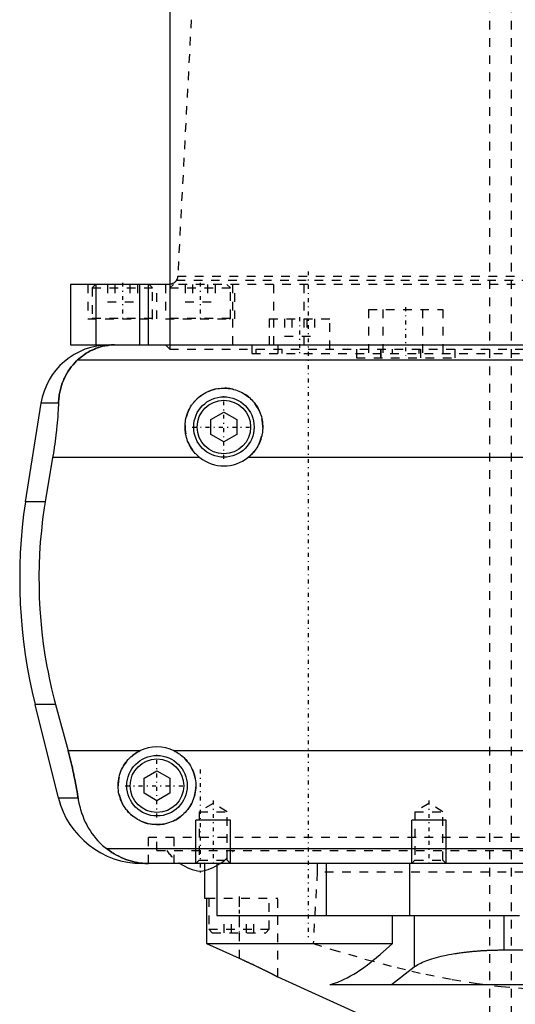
# Model space of a CAD drawing. Extents: x -88 to 88, y -510 to 213.
# Tile 2 of 6: x -62 to -5, y -435 to -321. Entities that reach past the tile are written whole.
import ezdxf

# ---------------------------------------------------------------- set-up
doc = ezdxf.new("R2010")
doc.units = 0
doc.linetypes.add('CENTER', pattern=[1.5, 0.45, -0.5, 0.05, -0.5])
doc.linetypes.add('DASHED', pattern=[2, 1, -1])
for name, color, linetype in [('AM_0', 7, 'CONTINUOUS'), ('AM_10', 7, 'CONTINUOUS'), ('AM_3', 7, 'DASHED'), ('AM_7', 7, 'CENTER')]:
    doc.layers.add(name, color=color, linetype=linetype)

msp = doc.modelspace()

# ---------------------------------------------------------------- linework, layer by layer
at = {"layer": 'AM_0', "color": 7, "linetype": 'CONTINUOUS'}
for p, q in [((-45, -239), (-45, -358.5)), ((-56.5, -351.5), (-56.5, -358.5)), ((-45, -351.5), (-56.5, -351.5)), ((-53.53, -358.5), (-53.53, -351.5)), ((-48.48, -358.5), (-48.48, -351.5)), ((-47.5, -358.5), (-47.5, -351.5)), ((-56.5, -358.5), (56.5, -358.5)), ((-55.69, -360.24), (55.69, -360.24)), ((-61.74, -376.66), (-59.93, -365.25)), ((-57.91, -365.25), (-59.93, -365.25)), ((-40.25, -367.13), (-38.75, -366.27)), ((-38.75, -366.27), (-37.25, -367.13)), ((-40.25, -368.87), (-40.25, -367.13)), ((-37.25, -367.13), (-37.25, -368.87)), ((-38.75, -369.73), (-40.25, -368.87)), ((-37.25, -368.87), (-38.75, -369.73)), ((-58.58, -371.53), (-59.46, -376.66)), ((-41.54, -371.53), (-58.58, -371.53)), ((35.96, -371.53), (-35.96, -371.53)), ((-59.46, -376.66), (-61.74, -376.66)), ((-57.91, -410.92), (-60.61, -400.11)), ((-58.24, -400.11), (-60.61, -400.11)), ((-58.24, -400.11), (-56.79, -405.47)), ((-48.5, -405.47), (-56.79, -405.47)), ((44.5, -405.47), (-44.5, -405.47)), ((-48, -408.63), (-46.5, -407.77)), ((-46.5, -407.77), (-45, -408.63)), ((-48, -410.37), (-48, -408.63)), ((-45, -408.63), (-45, -410.37)), ((-55.64, -410.92), (-57.91, -410.92)), ((-46.5, -411.23), (-48, -410.37)), ((-45, -410.37), (-46.5, -411.23)), ((-52.35, -416.76), (52.35, -416.76)), ((48.21, -418.5), (-48.21, -418.5)), ((-39.55, -418.74), (-39.55, -424.5)), ((-26.9, -418.5), (-26.9, -424.5)), ((-17.25, -418.5), (-17.25, -424.5)), ((-41, -419.3), (-41, -422.5)), ((-41, -422.5), (-40.75, -422.5)), ((-40.75, -422.5), (-40.75, -427.75)), ((-39.55, -424.5), (-4.5, -424.5)), ((-19.24, -427.75), (-19.24, -424.5)), ((-16.7, -424.5), (-16.7, -430.47)), ((-6.35, -424.5), (-6.35, -428.5)), ((-40.75, -427.75), (-19.24, -427.75)), ((-40.75, -427.75), (-37, -429.44)), ((-6.35, -428.5), (6.35, -428.5)), ((-19.33, -432.5), (-16.7, -430.47)), ((-32.5, -431.61), (-21.75, -436.5)), ((-26.48, -432.5), (26.48, -432.5))]:
    msp.add_line(p, q, dxfattribs=at)
for points in [[(-45, -351.5, 0), (-45.02, -351.5, 0), (-45.05, -351.5, 0), (-45.08, -351.5, 0), (-45.1, -351.5, 0)], [(-51.43, -358.5, 0), (-51.55, -358.5, 0), (-51.8, -358.51, 0), (-52.05, -358.53, 0), (-52.17, -358.55, 0), (-52.3, -358.56, 0), (-52.54, -358.61, 0), (-52.79, -358.66, 0), (-53.03, -358.72, 0), (-53.27, -358.8, 0), (-53.52, -358.88, 0), (-53.63, -358.93, 0), (-53.75, -358.98, 0), (-53.99, -359.09, 0), (-54.23, -359.2, 0), (-54.46, -359.33, 0), (-54.69, -359.47, 0), (-54.92, -359.63, 0), (-55.03, -359.71, 0), (-55.14, -359.79, 0), (-55.36, -359.96, 0), (-55.58, -360.15, 0), (-55.69, -360.24, 0)], [(-55.69, -360.24, 0), (-55.8, -360.35, 0), (-56.02, -360.57, 0), (-56.22, -360.79, 0), (-56.32, -360.91, 0), (-56.42, -361.03, 0), (-56.6, -361.28, 0), (-56.77, -361.53, 0), (-56.93, -361.79, 0), (-57.08, -362.06, 0), (-57.22, -362.34, 0), (-57.28, -362.48, 0), (-57.34, -362.63, 0), (-57.46, -362.92, 0), (-57.56, -363.21, 0), (-57.65, -363.51, 0), (-57.72, -363.82, 0), (-57.79, -364.13, 0), (-57.81, -364.29, 0), (-57.84, -364.44, 0), (-57.88, -364.76, 0), (-57.9, -365.09, 0), (-57.91, -365.25, 0)], [(-41.54, -371.53, 0), (-41.62, -371.47, 0), (-41.77, -371.33, 0), (-41.92, -371.19, 0), (-41.99, -371.12, 0), (-42.06, -371.05, 0), (-42.2, -370.89, 0), (-42.33, -370.73, 0), (-42.45, -370.56, 0), (-42.57, -370.39, 0), (-42.67, -370.2, 0), (-42.72, -370.11, 0), (-42.77, -370.02, 0), (-42.86, -369.82, 0), (-42.95, -369.63, 0), (-43.02, -369.43, 0), (-43.08, -369.23, 0), (-43.13, -369.02, 0), (-43.15, -368.92, 0), (-43.18, -368.82, 0), (-43.21, -368.61, 0), (-43.23, -368.41, 0), (-43.24, -368.31, 0), (-43.25, -368.21, 0), (-43.25, -368.01, 0), (-43.25, -367.81, 0), (-43.24, -367.71, 0), (-43.23, -367.61, 0), (-43.21, -367.41, 0), (-43.18, -367.2, 0), (-43.14, -367, 0), (-43.09, -366.8, 0), (-43.03, -366.6, 0), (-42.99, -366.51, 0), (-42.96, -366.41, 0), (-42.88, -366.22, 0), (-42.8, -366.03, 0), (-42.7, -365.84, 0), (-42.6, -365.67, 0), (-42.49, -365.49, 0), (-42.43, -365.41, 0), (-42.37, -365.33, 0), (-42.25, -365.17, 0), (-42.12, -365.02, 0), (-41.98, -364.87, 0), (-41.84, -364.73, 0), (-41.7, -364.6, 0), (-41.62, -364.53, 0), (-41.54, -364.47, 0), (-41.38, -364.35, 0), (-41.21, -364.23, 0), (-41.03, -364.12, 0), (-40.85, -364.02, 0), (-40.67, -363.93, 0), (-40.57, -363.88, 0), (-40.47, -363.84, 0), (-40.28, -363.77, 0), (-40.08, -363.7, 0), (-39.87, -363.64, 0), (-39.67, -363.6, 0), (-39.46, -363.56, 0), (-39.36, -363.54, 0), (-39.26, -363.53, 0), (-39.05, -363.51, 0), (-38.85, -363.5, 0), (-38.75, -363.5, 0), (-38.65, -363.5, 0), (-38.45, -363.51, 0), (-38.24, -363.53, 0), (-38.14, -363.54, 0), (-38.04, -363.56, 0), (-37.83, -363.6, 0), (-37.63, -363.64, 0), (-37.42, -363.7, 0), (-37.22, -363.77, 0), (-37.03, -363.84, 0), (-36.93, -363.88, 0), (-36.83, -363.93, 0), (-36.65, -364.02, 0), (-36.47, -364.12, 0), (-36.29, -364.23, 0), (-36.12, -364.35, 0), (-35.96, -364.47, 0), (-35.88, -364.53, 0), (-35.8, -364.6, 0), (-35.66, -364.73, 0), (-35.52, -364.87, 0), (-35.38, -365.02, 0), (-35.25, -365.17, 0), (-35.13, -365.33, 0), (-35.07, -365.41, 0), (-35.01, -365.49, 0), (-34.9, -365.67, 0), (-34.8, -365.84, 0), (-34.7, -366.03, 0), (-34.62, -366.22, 0), (-34.54, -366.41, 0), (-34.51, -366.51, 0), (-34.47, -366.6, 0), (-34.41, -366.8, 0), (-34.36, -367, 0), (-34.32, -367.2, 0), (-34.29, -367.41, 0), (-34.27, -367.61, 0), (-34.26, -367.71, 0), (-34.25, -367.81, 0), (-34.25, -368.01, 0), (-34.25, -368.21, 0), (-34.26, -368.31, 0), (-34.27, -368.41, 0), (-34.29, -368.61, 0), (-34.32, -368.82, 0), (-34.35, -368.92, 0), (-34.37, -369.02, 0), (-34.42, -369.23, 0), (-34.48, -369.43, 0), (-34.55, -369.63, 0), (-34.64, -369.82, 0), (-34.73, -370.02, 0), (-34.78, -370.11, 0), (-34.83, -370.2, 0), (-34.93, -370.39, 0), (-35.05, -370.56, 0), (-35.17, -370.73, 0), (-35.3, -370.89, 0), (-35.44, -371.05, 0), (-35.51, -371.12, 0), (-35.58, -371.19, 0), (-35.73, -371.33, 0), (-35.88, -371.47, 0), (-35.96, -371.53, 0)], [(-57.91, -365.25, 0), (-57.92, -365.42, 0), (-57.94, -365.77, 0), (-57.96, -366.12, 0), (-57.97, -366.3, 0), (-57.98, -366.47, 0), (-58, -366.83, 0), (-58.03, -367.18, 0), (-58.06, -367.53, 0), (-58.09, -367.88, 0), (-58.13, -368.23, 0), (-58.15, -368.41, 0), (-58.17, -368.59, 0), (-58.21, -368.94, 0), (-58.25, -369.28, 0), (-58.29, -369.63, 0), (-58.34, -369.98, 0), (-58.39, -370.32, 0), (-58.42, -370.49, 0), (-58.44, -370.66, 0), (-58.5, -371.01, 0), (-58.55, -371.36, 0), (-58.58, -371.53, 0)], [(-59.46, -376.66, 0), (-59.56, -377.33, 0), (-59.74, -378.67, 0), (-59.89, -380.01, 0), (-59.96, -380.68, 0), (-60.01, -381.34, 0), (-60.09, -382.66, 0), (-60.15, -383.96, 0), (-60.17, -385.22, 0), (-60.16, -386.47, 0), (-60.13, -387.75, 0), (-60.1, -388.4, 0), (-60.06, -389.06, 0), (-59.96, -390.39, 0), (-59.83, -391.73, 0), (-59.66, -393.07, 0), (-59.47, -394.4, 0), (-59.24, -395.72, 0), (-59.11, -396.38, 0), (-58.98, -397.02, 0), (-58.7, -398.29, 0), (-58.4, -399.51, 0), (-58.24, -400.11, 0)], [(-56.79, -405.47, 0), (-56.75, -405.62, 0), (-56.67, -405.93, 0), (-56.59, -406.23, 0), (-56.55, -406.38, 0), (-56.52, -406.54, 0), (-56.44, -406.84, 0), (-56.37, -407.14, 0), (-56.3, -407.43, 0), (-56.23, -407.73, 0), (-56.17, -408.03, 0), (-56.14, -408.18, 0), (-56.11, -408.33, 0), (-56.04, -408.63, 0), (-55.98, -408.94, 0), (-55.92, -409.24, 0), (-55.87, -409.54, 0), (-55.81, -409.85, 0), (-55.79, -410, 0), (-55.76, -410.15, 0), (-55.71, -410.46, 0), (-55.66, -410.77, 0), (-55.64, -410.92, 0)], [(-44.5, -405.47, 0), (-44.4, -405.52, 0), (-44.2, -405.63, 0), (-44, -405.76, 0), (-43.91, -405.82, 0), (-43.82, -405.89, 0), (-43.64, -406.03, 0), (-43.47, -406.17, 0), (-43.31, -406.32, 0), (-43.16, -406.48, 0), (-43.02, -406.65, 0), (-42.95, -406.74, 0), (-42.88, -406.83, 0), (-42.75, -407.02, 0), (-42.63, -407.21, 0), (-42.51, -407.41, 0), (-42.41, -407.62, 0), (-42.32, -407.83, 0), (-42.28, -407.94, 0), (-42.24, -408.05, 0), (-42.17, -408.26, 0), (-42.12, -408.49, 0), (-42.09, -408.6, 0), (-42.07, -408.71, 0), (-42.04, -408.93, 0), (-42.01, -409.15, 0), (-42.01, -409.26, 0), (-42, -409.37, 0), (-42, -409.58, 0), (-42.01, -409.8, 0), (-42.03, -410.01, 0), (-42.06, -410.23, 0), (-42.1, -410.45, 0), (-42.13, -410.56, 0), (-42.15, -410.67, 0), (-42.22, -410.88, 0), (-42.29, -411.09, 0), (-42.38, -411.3, 0), (-42.47, -411.5, 0), (-42.57, -411.7, 0), (-42.63, -411.79, 0), (-42.69, -411.89, 0), (-42.81, -412.07, 0), (-42.94, -412.25, 0), (-43.07, -412.42, 0), (-43.22, -412.58, 0), (-43.37, -412.73, 0), (-43.44, -412.8, 0), (-43.52, -412.87, 0), (-43.69, -413.01, 0), (-43.86, -413.15, 0), (-44.05, -413.27, 0), (-44.24, -413.39, 0), (-44.43, -413.5, 0), (-44.54, -413.55, 0), (-44.64, -413.6, 0), (-44.85, -413.69, 0), (-45.06, -413.76, 0), (-45.28, -413.83, 0), (-45.5, -413.89, 0), (-45.72, -413.93, 0), (-45.84, -413.95, 0), (-45.95, -413.97, 0), (-46.17, -413.99, 0), (-46.39, -414, 0), (-46.5, -414, 0), (-46.61, -414, 0), (-46.83, -413.99, 0), (-47.05, -413.97, 0), (-47.16, -413.95, 0), (-47.28, -413.93, 0), (-47.5, -413.89, 0), (-47.72, -413.83, 0), (-47.94, -413.76, 0), (-48.15, -413.69, 0), (-48.36, -413.6, 0), (-48.46, -413.55, 0), (-48.57, -413.5, 0), (-48.76, -413.39, 0), (-48.95, -413.27, 0), (-49.14, -413.15, 0), (-49.31, -413.01, 0), (-49.48, -412.87, 0), (-49.56, -412.8, 0), (-49.63, -412.73, 0), (-49.78, -412.58, 0), (-49.93, -412.42, 0), (-50.06, -412.25, 0), (-50.19, -412.07, 0), (-50.31, -411.89, 0), (-50.37, -411.79, 0), (-50.43, -411.7, 0), (-50.53, -411.5, 0), (-50.62, -411.3, 0), (-50.71, -411.09, 0), (-50.78, -410.88, 0), (-50.85, -410.67, 0), (-50.87, -410.56, 0), (-50.9, -410.45, 0), (-50.94, -410.23, 0), (-50.97, -410.01, 0), (-50.99, -409.8, 0), (-51, -409.58, 0), (-51, -409.37, 0), (-50.99, -409.26, 0), (-50.99, -409.15, 0), (-50.96, -408.93, 0), (-50.93, -408.71, 0), (-50.91, -408.6, 0), (-50.88, -408.49, 0), (-50.83, -408.26, 0), (-50.76, -408.05, 0), (-50.72, -407.94, 0), (-50.68, -407.83, 0), (-50.59, -407.62, 0), (-50.49, -407.41, 0), (-50.37, -407.21, 0), (-50.25, -407.02, 0), (-50.12, -406.83, 0), (-50.05, -406.74, 0), (-49.98, -406.65, 0), (-49.84, -406.48, 0), (-49.69, -406.32, 0), (-49.53, -406.17, 0), (-49.36, -406.03, 0), (-49.18, -405.89, 0), (-49.09, -405.82, 0), (-49, -405.76, 0), (-48.8, -405.63, 0), (-48.6, -405.52, 0), (-48.5, -405.47, 0)], [(-55.64, -410.92, 0), (-55.61, -411.12, 0), (-55.53, -411.5, 0), (-55.45, -411.89, 0), (-55.4, -412.08, 0), (-55.34, -412.26, 0), (-55.23, -412.63, 0), (-55.1, -413, 0), (-54.96, -413.35, 0), (-54.8, -413.7, 0), (-54.63, -414.04, 0), (-54.54, -414.21, 0), (-54.45, -414.37, 0), (-54.25, -414.69, 0), (-54.04, -415.01, 0), (-53.81, -415.31, 0), (-53.58, -415.6, 0), (-53.33, -415.88, 0), (-53.2, -416.01, 0), (-53.06, -416.14, 0), (-52.79, -416.4, 0), (-52.5, -416.64, 0), (-52.35, -416.76, 0)], [(-52.35, -416.76, 0), (-52.22, -416.85, 0), (-51.97, -417.04, 0), (-51.71, -417.21, 0), (-51.58, -417.29, 0), (-51.45, -417.37, 0), (-51.19, -417.52, 0), (-50.92, -417.66, 0), (-50.66, -417.79, 0), (-50.39, -417.91, 0), (-50.12, -418.02, 0), (-49.98, -418.07, 0), (-49.84, -418.11, 0), (-49.57, -418.2, 0), (-49.3, -418.27, 0), (-49.02, -418.34, 0), (-48.75, -418.39, 0), (-48.47, -418.44, 0), (-48.33, -418.45, 0), (-48.19, -418.47, 0), (-47.91, -418.49, 0), (-47.63, -418.5, 0), (-47.49, -418.5, 0)], [(-26.48, -432.5, 0), (-26.3, -432.45, 0), (-25.93, -432.34, 0), (-25.57, -432.21, 0), (-25.39, -432.14, 0), (-25.21, -432.06, 0), (-24.84, -431.89, 0), (-24.47, -431.71, 0), (-24.09, -431.51, 0), (-23.71, -431.29, 0), (-23.33, -431.05, 0), (-23.13, -430.93, 0), (-22.93, -430.79, 0), (-22.54, -430.52, 0), (-22.13, -430.22, 0), (-20.64, -429.01, 0), (-19.24, -427.75, 0)], [(-37, -429.44, 0), (-36.97, -429.46, 0), (-36.91, -429.49, 0), (-36.84, -429.51, 0), (-36.81, -429.53, 0), (-36.78, -429.54, 0), (-36.72, -429.57, 0), (-36.66, -429.6, 0), (-36.6, -429.63, 0), (-36.54, -429.65, 0), (-36.48, -429.68, 0), (-36.45, -429.69, 0), (-36.42, -429.71, 0), (-36.36, -429.74, 0), (-36.3, -429.76, 0), (-36.24, -429.79, 0), (-36.18, -429.82, 0), (-36.12, -429.85, 0), (-36.09, -429.86, 0), (-36.06, -429.88, 0), (-36, -429.9, 0), (-35.93, -429.93, 0), (-35.9, -429.95, 0), (-35.87, -429.96, 0), (-35.81, -429.99, 0), (-35.75, -430.02, 0), (-35.72, -430.03, 0), (-35.69, -430.05, 0), (-35.63, -430.07, 0), (-35.57, -430.1, 0), (-35.51, -430.13, 0), (-35.45, -430.16, 0), (-35.39, -430.19, 0), (-35.36, -430.2, 0), (-35.33, -430.22, 0), (-35.27, -430.24, 0), (-35.21, -430.27, 0), (-35.15, -430.3, 0), (-35.09, -430.33, 0), (-35.03, -430.36, 0), (-35, -430.37, 0), (-34.97, -430.38, 0), (-34.92, -430.41, 0), (-34.86, -430.44, 0), (-34.8, -430.47, 0), (-34.74, -430.49, 0), (-34.69, -430.52, 0), (-34.66, -430.54, 0), (-34.63, -430.55, 0), (-34.58, -430.58, 0), (-34.52, -430.6, 0), (-34.47, -430.63, 0), (-34.41, -430.65, 0), (-34.36, -430.68, 0), (-34.33, -430.69, 0), (-34.31, -430.71, 0), (-34.26, -430.73, 0), (-34.2, -430.76, 0), (-34.15, -430.78, 0), (-34.1, -430.81, 0), (-34.05, -430.83, 0), (-34.03, -430.84, 0), (-34.01, -430.85, 0), (-33.96, -430.88, 0), (-33.91, -430.9, 0), (-33.89, -430.91, 0), (-33.86, -430.92, 0), (-33.82, -430.95, 0), (-33.77, -430.97, 0), (-33.75, -430.98, 0), (-33.73, -430.99, 0), (-33.69, -431.01, 0), (-33.64, -431.03, 0), (-33.6, -431.05, 0), (-33.56, -431.07, 0), (-33.52, -431.09, 0), (-33.5, -431.1, 0), (-33.48, -431.11, 0), (-33.44, -431.13, 0), (-33.4, -431.15, 0), (-33.36, -431.17, 0), (-33.32, -431.19, 0), (-33.29, -431.21, 0), (-33.27, -431.22, 0), (-33.25, -431.23, 0), (-33.21, -431.25, 0), (-33.18, -431.27, 0), (-33.14, -431.28, 0), (-33.11, -431.3, 0), (-33.07, -431.32, 0), (-33.06, -431.33, 0), (-33.04, -431.34, 0), (-33.01, -431.35, 0), (-32.98, -431.37, 0), (-32.95, -431.38, 0), (-32.92, -431.4, 0), (-32.89, -431.41, 0), (-32.88, -431.42, 0), (-32.86, -431.43, 0), (-32.84, -431.44, 0), (-32.81, -431.45, 0), (-32.79, -431.47, 0), (-32.76, -431.48, 0), (-32.74, -431.49, 0), (-32.73, -431.5, 0), (-32.72, -431.5, 0), (-32.7, -431.51, 0), (-32.68, -431.52, 0), (-32.67, -431.53, 0), (-32.66, -431.53, 0), (-32.64, -431.54, 0), (-32.62, -431.55, 0), (-32.62, -431.55, 0), (-32.61, -431.56, 0), (-32.59, -431.57, 0), (-32.58, -431.57, 0), (-32.57, -431.58, 0), (-32.56, -431.58, 0), (-32.55, -431.59, 0), (-32.54, -431.59, 0), (-32.54, -431.59, 0), (-32.53, -431.6, 0), (-32.52, -431.6, 0), (-32.52, -431.61, 0), (-32.51, -431.61, 0), (-32.51, -431.61, 0), (-32.5, -431.61, 0), (-32.5, -431.61, 0), (-32.5, -431.61, 0), (-32.5, -431.61, 0), (-32.5, -431.61, 0)], [(-16.7, -430.47, 0), (-16.57, -430.37, 0), (-16.28, -430.19, 0), (-15.94, -430.01, 0), (-15.75, -429.92, 0), (-15.55, -429.84, 0), (-15.12, -429.67, 0), (-14.65, -429.52, 0), (-14.14, -429.37, 0), (-13.59, -429.23, 0), (-13.01, -429.1, 0), (-12.71, -429.04, 0), (-12.4, -428.99, 0), (-12.02, -428.92, 0), (-11.92, -428.91, 0), (-11.81, -428.89, 0), (-11.75, -428.88, 0), (-11.7, -428.87, 0), (-11.59, -428.86, 0), (-11.48, -428.84, 0), (-11.37, -428.82, 0), (-11.25, -428.81, 0), (-11.14, -428.79, 0), (-11.09, -428.79, 0), (-11.03, -428.78, 0), (-10.92, -428.77, 0), (-10.8, -428.75, 0), (-10.69, -428.74, 0), (-10.57, -428.73, 0), (-10.45, -428.71, 0), (-10.4, -428.71, 0), (-10.34, -428.7, 0), (-10.22, -428.69, 0), (-10.1, -428.68, 0), (-9.98, -428.67, 0), (-9.87, -428.65, 0), (-9.75, -428.64, 0), (-9.69, -428.64, 0), (-9.63, -428.63, 0), (-9.51, -428.62, 0), (-9.39, -428.61, 0), (-9.27, -428.61, 0), (-9.14, -428.6, 0), (-9.02, -428.59, 0), (-8.96, -428.58, 0), (-8.9, -428.58, 0), (-8.78, -428.57, 0), (-8.66, -428.57, 0), (-8.59, -428.56, 0), (-8.53, -428.56, 0), (-8.41, -428.55, 0), (-8.29, -428.55, 0), (-8.22, -428.54, 0), (-8.16, -428.54, 0), (-8.04, -428.53, 0), (-7.91, -428.53, 0), (-7.79, -428.53, 0), (-7.67, -428.52, 0), (-7.54, -428.52, 0), (-7.48, -428.52, 0), (-7.42, -428.51, 0), (-7.29, -428.51, 0), (-7.17, -428.51, 0), (-7.04, -428.51, 0), (-6.91, -428.5, 0), (-6.79, -428.5, 0), (-6.73, -428.5, 0), (-6.66, -428.5, 0), (-6.54, -428.5, 0), (-6.41, -428.5, 0), (-6.35, -428.5, 0)]]:
    msp.add_polyline3d(points, dxfattribs=at)
for centre, radius in [((-38.75, -368), 3.5), ((-38.75, -368), 3.1), ((-46.5, -409.5), 3.5), ((-46.5, -409.5), 3.1)]:
    msp.add_circle(centre, radius, dxfattribs=at)
for centre, radius, start, end in [((-52.03, -366.5), 8, 90, 171), ((-38.75, -368), 4.5, 231.7104, 308.2896), ((-2.4, -385.56), 60, 171.4687, 194.0361), ((-46.5, -409.5), 4.5, 63.6372, 116.3628), ((-48.21, -408.5), 10, 194, 270), ((-40.68, -413.8), 5.66, 236.1387, 261.6499), ((-42.32, -413.8), 5.66, 278.3501, 303.8613)]:
    msp.add_arc(centre, radius, start, end, dxfattribs=at)
at = {"layer": 'AM_10', "color": 7, "linetype": 'CONTINUOUS'}
for p, q in [((-38, -413.5), (-42, -413.5)), ((-42, -418.5), (-42, -413.5)), ((-38, -418.5), (-38, -413.5)), ((-13, -413.5), (-17, -413.5)), ((-17, -418.5), (-17, -413.5)), ((-13, -418.5), (-13, -413.5))]:
    msp.add_line(p, q, dxfattribs=at)
at = {"layer": 'AM_3', "color": 6, "linetype": 'DASHED'}
for p, q in [((-8, -179), (-8, -450.5)), ((-5.5, -179), (-5.5, -494)), ((-37.81, -231), (-44.1, -350.55)), ((-44.1, -350.55), (44.1, -350.55)), ((-54.5, -351.5), (-54.5, -355.5)), ((-53.6, -351.5), (-54, -351.9)), ((-54, -351.9), (-54, -355.4)), ((-54, -351.9), (-47, -351.9)), ((-52.23, -351.5), (-52.23, -353.5)), ((-51.37, -351.5), (-51.37, -353.5)), ((-49.63, -351.5), (-49.63, -353.5)), ((-48.77, -351.5), (-48.77, -353.5)), ((-47, -351.9), (-47.4, -351.5)), ((-47, -355.4), (-47, -351.9)), ((-46.5, -355.5), (-46.5, -351.5)), ((-45.5, -351.5), (-45.5, -355.5)), ((-44.6, -351.5), (-45, -351.9)), ((45, -351.5), (-45, -351.5)), ((-45, -351.9), (-38, -351.9)), ((-44.24, -351.01), (44.24, -351.01)), ((-43.23, -351.5), (-43.23, -353.5)), ((-42.37, -351.5), (-42.37, -353.5)), ((-40.63, -351.5), (-40.63, -353.5)), ((-39.77, -351.5), (-39.77, -353.5)), ((-38, -351.9), (-38.4, -351.5)), ((-38, -355.4), (-38, -351.9)), ((-37.72, -358.5), (-37.72, -351.5)), ((-37.5, -355.5), (-37.5, -351.5)), ((-32.96, -358.5), (-32.96, -351.5)), ((-29.46, -358.5), (-29.46, -351.5)), ((-52.23, -353.5), (-48.77, -353.5)), ((-43.23, -353.5), (-39.77, -353.5)), ((-54, -355.4), (-47, -355.4)), ((-45, -355.4), (-38, -355.4)), ((-22, -354.4), (-22, -360)), ((-22, -354.4), (-13.4, -354.4)), ((-20.35, -354.4), (-20.35, -360)), ((-20.34, -354.4), (-20.34, -360)), ((-15.75, -354.4), (-15.75, -360)), ((-15.74, -354.4), (-15.74, -360)), ((-13.4, -354.4), (-13.4, -360)), ((-54.5, -355.5), (-46.5, -355.5)), ((-45.5, -355.5), (-37.5, -355.5)), ((-33.5, -355.5), (-33.5, -359)), ((-33.5, -355.5), (-26.5, -355.5)), ((-31.73, -355.5), (-31.73, -357.5)), ((-30.87, -355.5), (-30.87, -357.5)), ((-29.13, -355.5), (-29.13, -357.5)), ((-28.27, -355.5), (-28.27, -357.5)), ((-26.5, -359), (-26.5, -355.5)), ((-31.73, -357.5), (-28.27, -357.5)), ((-45.5, -358.5), (-45, -359)), ((-45, -358.5), (-45, -359)), ((-35.5, -358.5), (-35.5, -359.5)), ((-32.5, -358.5), (-32.5, -359.5)), ((-45, -359), (45, -359)), ((-35.5, -359.5), (35.5, -359.5)), ((-35, -359.5), (-35, -359)), ((-32, -359.5), (-32, -359)), ((-23.4, -359), (-23.4, -360)), ((-20.6, -359), (-20.6, -360)), ((-20.58, -359), (-20.58, -360)), ((-19.25, -359), (-19.25, -359.5)), ((-16.15, -359.5), (-16.15, -359)), ((-16, -359), (-16, -360)), ((-15.98, -359), (-15.98, -360)), ((-12, -359), (-12, -360)), ((-23.4, -360), (-12, -360)), ((-40, -411.56), (-41.62, -412.5)), ((-38.38, -412.5), (-40, -411.56)), ((-15, -411.56), (-16.62, -412.5)), ((-13.38, -412.5), (-15, -411.56)), ((-41.62, -412.5), (-41.62, -418.12)), ((-41.62, -412.5), (-38.38, -412.5)), ((-38.38, -418.12), (-38.38, -412.5)), ((-16.62, -412.5), (-16.62, -418.12)), ((-16.62, -412.5), (-13.38, -412.5)), ((-13.38, -418.12), (-13.38, -412.5)), ((-47.5, -418.5), (-47.5, -415.5)), ((47.5, -415.5), (-47.5, -415.5)), ((-46.5, -417), (-46.5, -415.5)), ((-44.5, -418.5), (-44.5, -415.5)), ((-46.5, -417), (46.5, -417)), ((-41.62, -418.12), (-42, -418.5)), ((-41.62, -418.12), (-38.38, -418.12)), ((-41, -418.5), (-41, -419.3)), ((-39.55, -418.5), (-39.55, -418.74)), ((-38, -418.5), (-38.38, -418.12)), ((-27.95, -418.5), (-27.95, -419.5)), ((-16.62, -418.12), (-17, -418.5)), ((-16.62, -418.12), (-13.38, -418.12)), ((-13, -418.5), (-13.38, -418.12)), ((-27.95, -419.5), (-28.4, -427.75)), ((27.95, -419.5), (-27.95, -419.5)), ((-40.75, -422.5), (-32.5, -422.5)), ((-40.5, -422.5), (-40.5, -426.1)), ((-37, -422.5), (-37, -429.44)), ((-33.5, -426.1), (-33.5, -422.5)), ((-32.5, -431.61), (-32.5, -422.5)), ((-38.73, -426.5), (-38.73, -424.5)), ((-37.87, -426.5), (-37.87, -424.5)), ((-36.13, -426.5), (-36.13, -424.5)), ((-35.27, -426.5), (-35.27, -424.5)), ((-40.5, -426.1), (-40.1, -426.5)), ((-40.5, -426.1), (-33.5, -426.1)), ((-40.1, -426.5), (-33.9, -426.5)), ((-33.9, -426.5), (-33.5, -426.1))]:
    msp.add_line(p, q, dxfattribs=at)
for points in [[(-44.1, -350.55, 0), (-44.1, -350.57, 0), (-44.1, -350.59, 0), (-44.11, -350.62, 0), (-44.11, -350.63, 0), (-44.11, -350.65, 0), (-44.11, -350.67, 0), (-44.12, -350.7, 0), (-44.12, -350.73, 0), (-44.13, -350.75, 0), (-44.14, -350.78, 0), (-44.14, -350.79, 0), (-44.15, -350.8, 0), (-44.15, -350.83, 0), (-44.16, -350.86, 0), (-44.17, -350.88, 0), (-44.18, -350.91, 0), (-44.2, -350.93, 0), (-44.2, -350.94, 0), (-44.21, -350.95, 0), (-44.22, -350.98, 0), (-44.23, -351, 0), (-44.24, -351.01, 0)], [(-44.24, -351.01, 0), (-44.24, -351.02, 0), (-44.25, -351.02, 0), (-44.25, -351.03, 0), (-44.25, -351.04, 0), (-44.26, -351.04, 0), (-44.26, -351.05, 0), (-44.27, -351.06, 0), (-44.27, -351.06, 0), (-44.28, -351.07, 0), (-44.28, -351.08, 0), (-44.29, -351.08, 0), (-44.29, -351.09, 0), (-44.29, -351.09, 0), (-44.3, -351.1, 0), (-44.31, -351.11, 0), (-44.31, -351.12, 0), (-44.32, -351.12, 0), (-44.32, -351.13, 0), (-44.32, -351.13, 0), (-44.33, -351.14, 0), (-44.34, -351.15, 0), (-44.34, -351.15, 0), (-44.34, -351.15, 0), (-44.35, -351.16, 0), (-44.35, -351.17, 0), (-44.36, -351.17, 0), (-44.36, -351.18, 0), (-44.37, -351.18, 0), (-44.37, -351.19, 0), (-44.38, -351.2, 0), (-44.39, -351.2, 0), (-44.39, -351.21, 0), (-44.4, -351.21, 0), (-44.4, -351.22, 0), (-44.41, -351.22, 0), (-44.41, -351.23, 0), (-44.44, -351.25, 0), (-44.48, -351.28, 0), (-44.52, -351.32, 0), (-44.56, -351.34, 0), (-44.58, -351.36, 0), (-44.6, -351.37, 0), (-44.65, -351.39, 0), (-44.69, -351.41, 0), (-44.74, -351.43, 0), (-44.79, -351.45, 0), (-44.83, -351.46, 0), (-44.86, -351.47, 0), (-44.88, -351.48, 0), (-44.93, -351.49, 0), (-44.98, -351.49, 0), (-45, -351.5, 0)], [(-55.69, -360.24, 0), (-55.58, -360.15, 0), (-55.36, -359.96, 0), (-55.14, -359.79, 0), (-55.03, -359.71, 0), (-54.92, -359.63, 0), (-54.69, -359.47, 0), (-54.46, -359.33, 0), (-54.23, -359.2, 0), (-53.99, -359.09, 0), (-53.75, -358.98, 0), (-53.63, -358.93, 0), (-53.52, -358.88, 0), (-53.27, -358.8, 0), (-53.03, -358.72, 0), (-52.79, -358.66, 0), (-52.54, -358.61, 0), (-52.3, -358.56, 0), (-52.17, -358.55, 0), (-52.05, -358.53, 0), (-51.8, -358.51, 0), (-51.55, -358.5, 0), (-51.43, -358.5, 0)], [(-57.91, -365.25, 0), (-57.9, -365.09, 0), (-57.88, -364.76, 0), (-57.84, -364.44, 0), (-57.81, -364.29, 0), (-57.79, -364.13, 0), (-57.72, -363.82, 0), (-57.65, -363.51, 0), (-57.56, -363.21, 0), (-57.46, -362.92, 0), (-57.34, -362.62, 0), (-57.28, -362.48, 0), (-57.22, -362.34, 0), (-57.08, -362.06, 0), (-56.93, -361.79, 0), (-56.77, -361.53, 0), (-56.6, -361.28, 0), (-56.42, -361.03, 0), (-56.32, -360.91, 0), (-56.22, -360.79, 0), (-56.02, -360.57, 0), (-55.8, -360.35, 0), (-55.69, -360.24, 0)], [(-55.64, -410.92, 0), (-55.66, -410.77, 0), (-55.71, -410.46, 0), (-55.76, -410.15, 0), (-55.79, -410, 0), (-55.81, -409.85, 0), (-55.87, -409.54, 0), (-55.92, -409.24, 0), (-55.98, -408.94, 0), (-56.04, -408.63, 0), (-56.11, -408.33, 0), (-56.14, -408.18, 0), (-56.17, -408.03, 0), (-56.23, -407.73, 0), (-56.3, -407.43, 0), (-56.37, -407.14, 0), (-56.44, -406.84, 0), (-56.52, -406.54, 0), (-56.55, -406.38, 0), (-56.59, -406.23, 0), (-56.67, -405.93, 0), (-56.75, -405.62, 0), (-56.79, -405.47, 0)], [(-47.49, -418.5, 0), (-47.63, -418.5, 0), (-47.91, -418.49, 0), (-48.19, -418.47, 0), (-48.33, -418.45, 0), (-48.47, -418.44, 0), (-48.75, -418.39, 0), (-49.02, -418.34, 0), (-49.3, -418.27, 0), (-49.57, -418.2, 0), (-49.84, -418.11, 0), (-49.98, -418.07, 0), (-50.12, -418.02, 0), (-50.39, -417.91, 0), (-50.66, -417.79, 0), (-50.92, -417.66, 0), (-51.19, -417.52, 0), (-51.45, -417.37, 0), (-51.58, -417.29, 0), (-51.71, -417.21, 0), (-51.97, -417.04, 0), (-52.22, -416.85, 0), (-52.35, -416.76, 0)], [(-28.4, -427.75, 0), (-26.25, -428.43, 0), (-22.28, -429.59, 0), (-18.68, -430.54, 0), (-17, -430.95, 0), (-15.38, -431.31, 0), (-12.31, -431.92, 0), (-9.41, -432.39, 0), (-6.64, -432.73, 0), (-3.95, -432.95, 0), (-1.31, -433.06, 0), (0, -433.07, 0), (1.31, -433.06, 0), (3.95, -432.95, 0), (6.64, -432.73, 0), (9.41, -432.39, 0), (12.31, -431.92, 0), (15.38, -431.31, 0), (17, -430.95, 0), (18.68, -430.54, 0), (22.28, -429.59, 0), (26.25, -428.43, 0), (28.4, -427.75, 0)]]:
    msp.add_polyline3d(points, dxfattribs=at)
for centre, radius, start, end in [((-53.9, -355.4), 0.1, 180, 270), ((-47.1, -355.4), 0.1, 270, 0), ((-44.9, -355.4), 0.1, 180, 270), ((-38.1, -355.4), 0.1, 270, 0), ((-38.75, -368), 4.5, 308.2896, 231.7104), ((-46.5, -409.5), 4.5, 116.3628, 63.6372), ((-40.68, -413.8), 5.66, 214.4281, 236.1387), ((-42.32, -413.8), 5.66, 303.8613, 325.5719)]:
    msp.add_arc(centre, radius, start, end, dxfattribs=at)
at = {"layer": 'AM_7', "color": 4, "linetype": 'CENTER'}
for p, q in [((-29, -350), (-29, -427)), ((-50.5, -351.3), (-50.5, -355.7)), ((-41.5, -351.3), (-41.5, -355.7)), ((-17.7, -354.14), (-17.7, -359.75)), ((-30, -355.3), (-30, -359.7)), ((-38.75, -371.68), (-38.75, -364.32)), ((-42.42, -368), (-35.08, -368)), ((-46.5, -413.18), (-46.5, -405.82)), ((-41.5, -407.64), (-41.5, -419.96)), ((-50.17, -409.5), (-42.83, -409.5)), ((-40, -411.22), (-40, -418.85)), ((-15, -411.22), (-15, -418.85)), ((-37, -422.3), (-37, -426.7))]:
    msp.add_line(p, q, dxfattribs=at)

doc.saveas('drawing.dxf')
